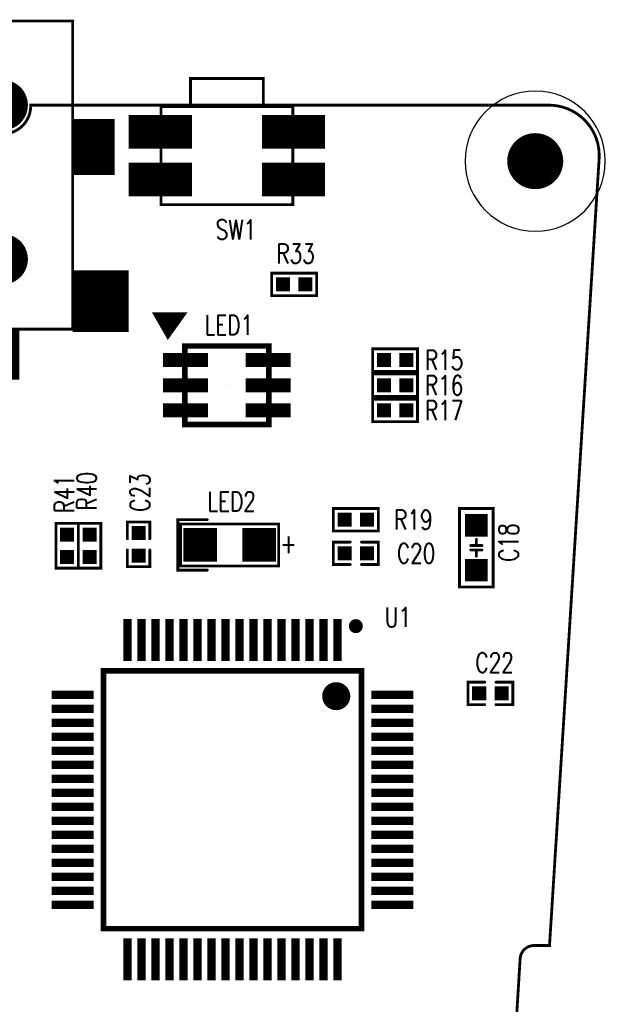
# Model space of a CAD drawing. Extents: x -5.3 to 40.5, y -0.1 to 73.1.
# Tile 4 of 4: x 19.6 to 40.5, y 37.9 to 73.1. Entities that reach past the tile are written whole.
import ezdxf
from ezdxf.enums import TextEntityAlignment as Align

# ---------------------------------------------------------------- set-up
doc = ezdxf.new("R2010")
doc.units = 0
doc.header["$MEASUREMENT"] = 0
doc.linetypes.add('KEEPOUT_10000000$0', pattern=[2, 1, 1])
doc.layers.get('0').update_dxf_attribs({"linetype": 'CONTINUOUS'})
for name, color, linetype in [('BOARD_OUTLINE_00', 254, 'CONTINUOUS'), ('DRIL_NPLTE_THRU_01', 96, 'CONTINUOUS'), ('DRIL_NPLTE_THRU_02', 2, 'CONTINUOUS'), ('DRIL_PLTE_THRU_01', 96, 'CONTINUOUS'), ('DRIL_PLTE_THRU_02', 2, 'CONTINUOUS'), ('DRIL_SYMBOL', 254, 'CONTINUOUS'), ('KEEPOUT_00', 4, 'CONTINUOUS'), ('PADS_BOT', 34, 'CONTINUOUS'), ('PADS_INNER', 3, 'CONTINUOUS'), ('PADS_TOP', 3, 'CONTINUOUS'), ('PADS_XR_121', 5, 'CONTINUOUS'), ('PADS_XR_123', 4, 'CONTINUOUS'), ('PART_NAME_01', 254, 'CONTINUOUS'), ('PART_TOP_2DLINE_00', 254, 'CONTINUOUS'), ('PART_TOP_2DLINE_01', 254, 'CONTINUOUS'), ('PART_TOP_TEXT_126', 254, 'CONTINUOUS'), ('TAG_00', 254, 'CONTINUOUS'), ('TAG_01', 254, 'CONTINUOUS')]:
    doc.layers.add(name, color=color, linetype=linetype)
doc.styles.add('W0$1', font='simplex', dxfattribs={"width": 0.75})

# ---------------------------------------------------------------- blocks, each defined once
blk = doc.blocks.new('BOARD_1')
at = {"layer": 'BOARD_OUTLINE_00', "const_width": 0.1}
blk.add_lwpolyline([(36.912, 29.53), (37.462, 38.53, -0.396433), (37.961, 39), (38.51, 39), (40.28, 67.087, 0.432739), (38.483, 69), (20, 69), (20, 68.94, -0.969914), (18, 68.94)], format="xyb", dxfattribs=at)
blk = doc.blocks.new('SMOOTH_0$1')
at = {"const_width": 0.05}
blk.add_lwpolyline([(-0.025, 0, 1), (0.025, 0, 1)], format="xyb", close=True, dxfattribs=at)
blk = doc.blocks.new('PART_BODY_TOP_10')
at = {"layer": 'PART_TOP_2DLINE_01', "const_width": 0.1}
for points in [[(-0.2, 0.4), (-0.8, 0.4), (-0.8, -0.4), (-0.2, -0.4)], [(0.2, 0.4), (0.8, 0.4), (0.8, -0.4), (0.2, -0.4)]]:
    blk.add_lwpolyline(points, dxfattribs=at)
at = {"layer": 'PART_TOP_2DLINE_01'}
for p in [(-0.8, 0.4), (-0.2, 0.4), (0.2, 0.4), (0.8, 0.4), (-0.8, -0.4), (-0.2, -0.4), (0.2, -0.4), (0.8, -0.4)]:
    blk.add_blockref('SMOOTH_0$1', p, dxfattribs=at)
blk = doc.blocks.new('DRIL_HOLE_0')
blk.add_lwpolyline([(0, 0, 1), (0, 0, 1)], format="xyb", close=True)
blk = doc.blocks.new('PAD_0')
blk.add_lwpolyline([(0, 0, 1), (0, 0, 1)], format="xyb", close=True)
blk = doc.blocks.new('PAD_1')
at = {"const_width": 0.5}
blk.add_lwpolyline([(-0.25, 0), (0.25, 0)], dxfattribs=at)
blk = doc.blocks.new('STK_TOP_5')
at = {"layer": 'DRIL_NPLTE_THRU_01'}
blk.add_blockref('DRIL_HOLE_0', (0, 0), dxfattribs=at)
at = {"layer": 'DRIL_NPLTE_THRU_02'}
blk.add_blockref('DRIL_HOLE_0', (0, 0), dxfattribs=at)
at = {"layer": 'PADS_BOT'}
blk.add_blockref('PAD_0', (0, 0), dxfattribs=at)
at = {"layer": 'PADS_INNER'}
blk.add_blockref('PAD_0', (0, 0), dxfattribs=at)
at = {"layer": 'PADS_TOP'}
blk.add_blockref('PAD_1', (0, 0), dxfattribs=at)
blk = doc.blocks.new('SYM_TOP_4')
for name, p in [('PART_BODY_TOP_10', (0, 0)), ('STK_TOP_5', (-0.4, 0)), ('STK_TOP_5', (0.4, 0))]:
    blk.add_blockref(name, p)
blk = doc.blocks.new('PART_TOP_4')
blk.add_blockref('SYM_TOP_4', (0, 0))
at = {"layer": 'PART_NAME_01', "style": 'W0$1', "width": 0.75}
blk.add_text('C20', height=0.7, rotation=180, dxfattribs=at).set_placement((-2.15, 0), align=Align.MIDDLE_CENTER)
blk = doc.blocks.new('PART_TOP_6')
blk.add_blockref('SYM_TOP_4', (0, 0))
at = {"layer": 'PART_NAME_01', "style": 'W0$1', "width": 0.75}
blk.add_text('C22', height=0.7, dxfattribs=at).set_placement((0.15, 1.1), align=Align.MIDDLE_CENTER)
blk = doc.blocks.new('PART_TOP_7')
blk.add_blockref('SYM_TOP_4', (0, 0))
at = {"layer": 'PART_NAME_01', "style": 'W0$1', "width": 0.75}
blk.add_text('C23', height=0.7, dxfattribs=at).set_placement((1.85, -0.05), align=Align.MIDDLE_CENTER)
blk = doc.blocks.new('PART_BODY_TOP_11')
at = {"layer": 'PART_TOP_2DLINE_00', "const_width": 0.1}
blk.add_lwpolyline([(-1.4, 0.6), (1.4, 0.6), (1.4, -0.6), (-1.4, -0.6)], close=True, dxfattribs=at)
for points in [[(-0.3, 0), (-0.08, 0)], [(-0.08, 0.2), (-0.08, -0.2)], [(0.08, 0.2), (0.08, -0.2)], [(0.08, 0), (0.3, 0)]]:
    blk.add_lwpolyline(points, dxfattribs=at)
at = {"layer": 'PART_TOP_2DLINE_00'}
for p in [(-1.4, 0.6), (1.4, 0.6), (-0.3, 0), (-0.08, 0.2), (-0.08, 0), (0.08, 0.2), (0.08, 0), (0.3, 0), (-0.08, -0.2), (0.08, -0.2), (-1.4, -0.6), (1.4, -0.6)]:
    blk.add_blockref('SMOOTH_0$1', p, dxfattribs=at)
blk = doc.blocks.new('PAD_2')
at = {"const_width": 0.8}
blk.add_lwpolyline([(-0.4, 0), (0.4, 0)], dxfattribs=at)
blk = doc.blocks.new('STK_TOP_6')
at = {"layer": 'DRIL_NPLTE_THRU_01'}
blk.add_blockref('DRIL_HOLE_0', (0, 0), dxfattribs=at)
at = {"layer": 'DRIL_NPLTE_THRU_02'}
blk.add_blockref('DRIL_HOLE_0', (0, 0), dxfattribs=at)
at = {"layer": 'PADS_BOT'}
blk.add_blockref('PAD_0', (0, 0), dxfattribs=at)
at = {"layer": 'PADS_INNER'}
blk.add_blockref('PAD_0', (0, 0), dxfattribs=at)
at = {"layer": 'PADS_TOP'}
blk.add_blockref('PAD_2', (0, 0), dxfattribs=at)
blk = doc.blocks.new('SYM_TOP_5')
for name, p in [('STK_TOP_6', (-0.8, 0)), ('PART_BODY_TOP_11', (0, 0)), ('STK_TOP_6', (0.8, 0))]:
    blk.add_blockref(name, p)
blk = doc.blocks.new('PART_TOP_17')
blk.add_blockref('SYM_TOP_5', (0, 0))
at = {"layer": 'PART_NAME_01', "style": 'W0$1', "width": 0.75}
blk.add_text('C18', height=0.7, dxfattribs=at).set_placement((-0.5, -1.5))
blk = doc.blocks.new('PART_BODY_TOP_14')
at = {"layer": 'PART_TOP_2DLINE_01', "const_width": 0.1}
blk.add_lwpolyline([(-0.8, 0.4), (0.8, 0.4), (0.8, -0.4), (-0.8, -0.4)], close=True, dxfattribs=at)
at = {"layer": 'PART_TOP_2DLINE_01'}
for p in [(-0.8, 0.4), (0.8, 0.4), (-0.8, -0.4), (0.8, -0.4)]:
    blk.add_blockref('SMOOTH_0$1', p, dxfattribs=at)
blk = doc.blocks.new('STK_TOP_9')
at = {"layer": 'DRIL_NPLTE_THRU_01'}
blk.add_blockref('DRIL_HOLE_0', (0, 0), dxfattribs=at)
at = {"layer": 'DRIL_NPLTE_THRU_02'}
blk.add_blockref('DRIL_HOLE_0', (0, 0), dxfattribs=at)
at = {"layer": 'PADS_BOT'}
blk.add_blockref('PAD_0', (0, 0), dxfattribs=at)
at = {"layer": 'PADS_INNER'}
blk.add_blockref('PAD_0', (0, 0), dxfattribs=at)
at = {"layer": 'PADS_TOP'}
blk.add_blockref('PAD_1', (0, 0), dxfattribs=at)
at = {"layer": 'PADS_XR_123'}
blk.add_blockref('PAD_1', (0, 0), dxfattribs=at)
blk = doc.blocks.new('SYM_TOP_8')
for name, p in [('PART_BODY_TOP_14', (0, 0)), ('STK_TOP_9', (-0.4, 0)), ('STK_TOP_9', (0.4, 0))]:
    blk.add_blockref(name, p)
blk = doc.blocks.new('PART_TOP_25')
blk.add_blockref('SYM_TOP_8', (0, 0))
at = {"layer": 'PART_NAME_01', "style": 'W0$1', "width": 0.75}
blk.add_text('R19', height=0.7, dxfattribs=at).set_placement((2.05, 0), align=Align.MIDDLE_CENTER)
blk = doc.blocks.new('SMOOTH_0$2')
at = {"const_width": 0.1}
blk.add_lwpolyline([(-0.05, 0, 1), (0.05, 0, 1)], format="xyb", close=True, dxfattribs=at)
blk = doc.blocks.new('PART_BODY_TOP_15')
at = {"layer": 'PART_TOP_2DLINE_00'}
for points, const_width in [([(-6.325, 4.4, 1), (-6.075, 4.4, 1)], 0.25), ([(-3.95, 3.7, 1), (-3.45, 3.7, 1)], 0.5)]:
    blk.add_lwpolyline(points, format="xyb", close=True, dxfattribs=dict(at, const_width=const_width))
at = {"layer": 'PART_TOP_2DLINE_00', "const_width": 0.2}
blk.add_lwpolyline([(-4.6, -4.6), (-4.6, 4.6), (4.6, 4.6), (4.6, -4.6)], close=True, dxfattribs=at)
at = {"layer": 'PART_TOP_2DLINE_00'}
for p in [(-4.6, 4.6), (4.6, 4.6), (-4.6, -4.6), (4.6, -4.6)]:
    blk.add_blockref('SMOOTH_0$2', p, dxfattribs=at)
blk = doc.blocks.new('PAD_4')
at = {"const_width": 0.3}
blk.add_lwpolyline([(-0.75, 0), (0.75, 0)], dxfattribs=at)
blk = doc.blocks.new('STK_TOP_10')
at = {"layer": 'DRIL_NPLTE_THRU_01'}
blk.add_blockref('DRIL_HOLE_0', (0, 0), dxfattribs=at)
at = {"layer": 'DRIL_NPLTE_THRU_02'}
blk.add_blockref('DRIL_HOLE_0', (0, 0), dxfattribs=at)
at = {"layer": 'PADS_BOT'}
blk.add_blockref('PAD_0', (0, 0), dxfattribs=at)
at = {"layer": 'PADS_INNER'}
blk.add_blockref('PAD_0', (0, 0), dxfattribs=at)
at = {"layer": 'PADS_TOP'}
blk.add_blockref('PAD_4', (0, 0), dxfattribs=at)
at = {"layer": 'PADS_XR_121'}
blk.add_blockref('PAD_4', (0, 0), dxfattribs=at)
at = {"layer": 'PADS_XR_123'}
blk.add_blockref('PAD_4', (0, 0), dxfattribs=at)
blk = doc.blocks.new('STK_TOP_11')
at = {"layer": 'DRIL_NPLTE_THRU_01'}
blk.add_blockref('DRIL_HOLE_0', (0, 0), dxfattribs=at)
at = {"layer": 'DRIL_NPLTE_THRU_02'}
blk.add_blockref('DRIL_HOLE_0', (0, 0), dxfattribs=at)
at = {"layer": 'PADS_BOT'}
blk.add_blockref('PAD_0', (0, 0), dxfattribs=at)
at = {"layer": 'PADS_INNER'}
blk.add_blockref('PAD_0', (0, 0), dxfattribs=at)
at = {"layer": 'PADS_TOP', "rotation": 90}
blk.add_blockref('PAD_4', (0, 0), dxfattribs=at)
at = {"layer": 'PADS_XR_121', "rotation": 90}
blk.add_blockref('PAD_4', (0, 0), dxfattribs=at)
at = {"layer": 'PADS_XR_123', "rotation": 90}
blk.add_blockref('PAD_4', (0, 0), dxfattribs=at)
blk = doc.blocks.new('SYM_TOP_9')
for name, p in [('STK_TOP_11', (-3.75, 5.7)), ('STK_TOP_11', (-3.25, 5.7)), ('STK_TOP_11', (-2.75, 5.7)), ('STK_TOP_11', (-2.25, 5.7)), ('STK_TOP_11', (-1.75, 5.7)), ('STK_TOP_11', (-1.25, 5.7)), ('STK_TOP_11', (-0.75, 5.7)), ('STK_TOP_11', (-0.25, 5.7)), ('STK_TOP_11', (0.25, 5.7)), ('STK_TOP_11', (0.75, 5.7)), ('STK_TOP_11', (1.25, 5.7)), ('STK_TOP_11', (1.75, 5.7)), ('STK_TOP_11', (2.25, 5.7)), ('STK_TOP_11', (2.75, 5.7)), ('STK_TOP_11', (3.25, 5.7)), ('STK_TOP_11', (3.75, 5.7)), ('PART_BODY_TOP_15', (0, 0)), ('STK_TOP_10', (-5.7, 3.75)), ('STK_TOP_10', (5.7, 3.75)), ('STK_TOP_10', (-5.7, 3.25)), ('STK_TOP_10', (5.7, 3.25)), ('STK_TOP_10', (-5.7, 2.75)), ('STK_TOP_10', (5.7, 2.75)), ('STK_TOP_10', (-5.7, 2.25)), ('STK_TOP_10', (5.7, 2.25)), ('STK_TOP_10', (-5.7, 1.75)), ('STK_TOP_10', (5.7, 1.75)), ('STK_TOP_10', (-5.7, 1.25)), ('STK_TOP_10', (5.7, 1.25)), ('STK_TOP_10', (-5.7, 0.75)), ('STK_TOP_10', (5.7, 0.75)), ('STK_TOP_10', (-5.7, 0.25)), ('STK_TOP_10', (5.7, 0.25)), ('STK_TOP_10', (-5.7, -0.25)), ('STK_TOP_10', (5.7, -0.25)), ('STK_TOP_10', (-5.7, -0.75)), ('STK_TOP_10', (5.7, -0.75)), ('STK_TOP_10', (-5.7, -1.25)), ('STK_TOP_10', (5.7, -1.25)), ('STK_TOP_10', (-5.7, -1.75)), ('STK_TOP_10', (5.7, -1.75)), ('STK_TOP_10', (-5.7, -2.25)), ('STK_TOP_10', (5.7, -2.25)), ('STK_TOP_10', (-5.7, -2.75)), ('STK_TOP_10', (5.7, -2.75)), ('STK_TOP_10', (-5.7, -3.25)), ('STK_TOP_10', (5.7, -3.25)), ('STK_TOP_10', (-5.7, -3.75)), ('STK_TOP_10', (5.7, -3.75)), ('STK_TOP_11', (-3.75, -5.7)), ('STK_TOP_11', (-3.25, -5.7)), ('STK_TOP_11', (-2.75, -5.7)), ('STK_TOP_11', (-2.25, -5.7)), ('STK_TOP_11', (-1.75, -5.7)), ('STK_TOP_11', (-1.25, -5.7)), ('STK_TOP_11', (-0.75, -5.7)), ('STK_TOP_11', (-0.25, -5.7)), ('STK_TOP_11', (0.25, -5.7)), ('STK_TOP_11', (0.75, -5.7)), ('STK_TOP_11', (1.25, -5.7)), ('STK_TOP_11', (1.75, -5.7)), ('STK_TOP_11', (2.25, -5.7)), ('STK_TOP_11', (2.75, -5.7)), ('STK_TOP_11', (3.25, -5.7)), ('STK_TOP_11', (3.75, -5.7))]:
    blk.add_blockref(name, p)
blk = doc.blocks.new('PART_TOP_38')
blk.add_blockref('SYM_TOP_9', (0, 0))
at = {"layer": 'PART_NAME_01', "style": 'W0$1', "width": 0.75}
blk.add_text('U1', height=0.7, rotation=90, dxfattribs=at).set_placement((-6.52, 5.9), align=Align.MIDDLE_CENTER)
blk = doc.blocks.new('PART_BODY_TOP_16')
at = {"layer": 'PART_TOP_2DLINE_01', "const_width": 0.1}
blk.add_lwpolyline([(-0.8, 0.9), (-1.85, 0.9), (-1.85, -0.9), (-0.8, -0.9)], dxfattribs=at)
blk.add_lwpolyline([(-1.75, 0.75), (1.75, 0.75), (1.75, -0.75), (-1.75, -0.75)], close=True, dxfattribs=at)
at = {"layer": 'PART_TOP_2DLINE_01'}
for p in [(-1.85, 0.9), (-1.75, 0.75), (-0.8, 0.9), (1.75, 0.75), (-1.75, -0.75), (1.75, -0.75), (-1.85, -0.9), (-0.8, -0.9)]:
    blk.add_blockref('SMOOTH_0$1', p, dxfattribs=at)
at = {"layer": 'PART_TOP_TEXT_126', "style": 'W0$1', "width": 0.75}
blk.add_text('+', height=0.7, dxfattribs=at).set_placement((1.8, -0.3))
blk = doc.blocks.new('PAD_5')
at = {"const_width": 1.2}
blk.add_lwpolyline([(-0.6, 0), (0.6, 0)], dxfattribs=at)
blk = doc.blocks.new('STK_TOP_12')
at = {"layer": 'DRIL_NPLTE_THRU_01'}
blk.add_blockref('DRIL_HOLE_0', (0, 0), dxfattribs=at)
at = {"layer": 'DRIL_NPLTE_THRU_02'}
blk.add_blockref('DRIL_HOLE_0', (0, 0), dxfattribs=at)
at = {"layer": 'PADS_BOT'}
blk.add_blockref('PAD_0', (0, 0), dxfattribs=at)
at = {"layer": 'PADS_INNER'}
blk.add_blockref('PAD_0', (0, 0), dxfattribs=at)
at = {"layer": 'PADS_TOP'}
blk.add_blockref('PAD_5', (0, 0), dxfattribs=at)
at = {"layer": 'PADS_XR_123'}
blk.add_blockref('PAD_5', (0, 0), dxfattribs=at)
blk = doc.blocks.new('SYM_TOP_10')
for name, p in [('PART_BODY_TOP_16', (0, 0)), ('STK_TOP_12', (-1.05, 0)), ('STK_TOP_12', (1.05, 0))]:
    blk.add_blockref(name, p)
blk = doc.blocks.new('PART_TOP_39')
blk.add_blockref('SYM_TOP_10', (0, 0))
at = {"layer": 'PART_NAME_01', "style": 'W0$1', "width": 0.75}
blk.add_text('LED2', height=0.7, dxfattribs=at).set_placement((-0.8, 1.2))
blk = doc.blocks.new('SMOOTH_0$4')
at = {"const_width": 0.2}
blk.add_lwpolyline([(-0.1, 0, 1), (0.1, 0, 1)], format="xyb", close=True, dxfattribs=at)
blk = doc.blocks.new('PART_BODY_TOP_21')
at = {"layer": 'PART_TOP_2DLINE_00'}
for points, const_width in [([(-2.5, 2.5), (-1.6, 2.5), (-2.1, 1.8)], 0.2), ([(-2.225, 2.35), (-1.9, 2.35), (-2.075, 2.125)], 0.4), ([(-1.5, 1.4), (1.5, 1.4), (1.5, -1.4), (-1.5, -1.4)], 0.2)]:
    blk.add_lwpolyline(points, close=True, dxfattribs=dict(at, const_width=const_width))
at = {"layer": 'TAG_00'}
blk.add_lwpolyline([(0, 0), (0, 0)], dxfattribs=at)
blk.add_lwpolyline([(0, 0), (0, 0)], dxfattribs=at)
at = {"layer": 'TAG_01'}
blk.add_lwpolyline([(0, 0), (0, 0)], dxfattribs=at)
blk.add_lwpolyline([(0, 0), (0, 0)], dxfattribs=at)
at = {"layer": 'PART_TOP_2DLINE_00'}
for name, p in [('SMOOTH_0$2', (-2.5, 2.5)), ('SMOOTH_0$4', (-2.225, 2.35)), ('SMOOTH_0$4', (-1.9, 2.35)), ('SMOOTH_0$2', (-1.6, 2.5)), ('SMOOTH_0$4', (-2.075, 2.125)), ('SMOOTH_0$2', (-2.1, 1.8)), ('SMOOTH_0$2', (-1.5, 1.4)), ('SMOOTH_0$2', (1.5, 1.4)), ('SMOOTH_0$2', (-1.5, -1.4)), ('SMOOTH_0$2', (1.5, -1.4))]:
    blk.add_blockref(name, p, dxfattribs=at)
blk = doc.blocks.new('PAD_10')
at = {"const_width": 0.5}
blk.add_lwpolyline([(-0.8, 0), (0.8, 0)], dxfattribs=at)
blk = doc.blocks.new('STK_TOP_17')
at = {"layer": 'DRIL_NPLTE_THRU_01'}
blk.add_blockref('DRIL_HOLE_0', (0, 0), dxfattribs=at)
at = {"layer": 'DRIL_NPLTE_THRU_02'}
blk.add_blockref('DRIL_HOLE_0', (0, 0), dxfattribs=at)
at = {"layer": 'PADS_BOT'}
blk.add_blockref('PAD_0', (0, 0), dxfattribs=at)
at = {"layer": 'PADS_INNER'}
blk.add_blockref('PAD_0', (0, 0), dxfattribs=at)
at = {"layer": 'PADS_TOP'}
blk.add_blockref('PAD_10', (0, 0), dxfattribs=at)
at = {"layer": 'PADS_XR_121'}
blk.add_blockref('PAD_10', (0, 0), dxfattribs=at)
at = {"layer": 'PADS_XR_123'}
blk.add_blockref('PAD_10', (0, 0), dxfattribs=at)
blk = doc.blocks.new('SYM_TOP_15')
for name, p in [('PART_BODY_TOP_21', (0, 0)), ('STK_TOP_17', (-1.475, 0.9)), ('STK_TOP_17', (1.475, 0.9)), ('STK_TOP_17', (-1.475, 0)), ('STK_TOP_17', (1.475, 0)), ('STK_TOP_17', (-1.475, -0.9)), ('STK_TOP_17', (1.475, -0.9))]:
    blk.add_blockref(name, p)
blk = doc.blocks.new('PART_TOP_43')
blk.add_blockref('SYM_TOP_15', (0, 0))
at = {"layer": 'PART_NAME_01', "style": 'W0$1', "width": 0.75}
blk.add_text('LED1', height=0.7, dxfattribs=at).set_placement((-0.8, 1.8))
blk = doc.blocks.new('PART_TOP_44')
blk.add_blockref('SYM_TOP_8', (0, 0))
at = {"layer": 'PART_NAME_01', "style": 'W0$1', "width": 0.75}
blk.add_text('R15', height=0.7, rotation=180, dxfattribs=at).set_placement((-1.75, 0), align=Align.MIDDLE_CENTER)
blk = doc.blocks.new('PART_TOP_45')
blk.add_blockref('SYM_TOP_8', (0, 0))
at = {"layer": 'PART_NAME_01', "style": 'W0$1', "width": 0.75}
blk.add_text('R16', height=0.7, rotation=180, dxfattribs=at).set_placement((-1.75, 0), align=Align.MIDDLE_CENTER)
blk = doc.blocks.new('PART_TOP_46')
blk.add_blockref('SYM_TOP_8', (0, 0))
at = {"layer": 'PART_NAME_01', "style": 'W0$1', "width": 0.75}
blk.add_text('R17', height=0.7, rotation=180, dxfattribs=at).set_placement((-1.75, 0), align=Align.MIDDLE_CENTER)
blk = doc.blocks.new('PART_TOP_53')
blk.add_blockref('SYM_TOP_8', (0, 0))
at = {"layer": 'PART_NAME_01', "style": 'W0$1', "width": 0.75}
blk.add_text('R40', height=0.7, dxfattribs=at).set_placement((1.95, 0.1), align=Align.MIDDLE_CENTER)
blk = doc.blocks.new('PART_TOP_54')
blk.add_blockref('SYM_TOP_8', (0, 0))
at = {"layer": 'PART_NAME_01', "style": 'W0$1', "width": 0.75}
blk.add_text('R41', height=0.7, dxfattribs=at).set_placement((1.85, 0.1), align=Align.MIDDLE_CENTER)
blk = doc.blocks.new('PART_BODY_TOP_25')
at = {"layer": 'PART_TOP_2DLINE_00', "const_width": 0.1}
for points in [[(-1.3, 2.75), (1.3, 2.75), (1.3, 1.75), (-1.3, 1.75)], [(-2.35, -1.75), (2.35, -1.75), (2.35, 1.75), (-2.35, 1.75)]]:
    blk.add_lwpolyline(points, close=True, dxfattribs=at)
at = {"layer": 'PART_TOP_2DLINE_00'}
for p in [(-1.3, 2.75), (1.3, 2.75), (-2.35, 1.75), (-1.3, 1.75), (1.3, 1.75), (2.35, 1.75), (-2.35, -1.75), (2.35, -1.75)]:
    blk.add_blockref('SMOOTH_0$1', p, dxfattribs=at)
blk = doc.blocks.new('PAD_17')
at = {"const_width": 1.2}
blk.add_lwpolyline([(-1.125, 0), (1.125, 0)], dxfattribs=at)
blk = doc.blocks.new('STK_TOP_22')
at = {"layer": 'DRIL_NPLTE_THRU_01'}
blk.add_blockref('DRIL_HOLE_0', (0, 0), dxfattribs=at)
at = {"layer": 'DRIL_NPLTE_THRU_02'}
blk.add_blockref('DRIL_HOLE_0', (0, 0), dxfattribs=at)
at = {"layer": 'PADS_BOT'}
blk.add_blockref('PAD_0', (0, 0), dxfattribs=at)
at = {"layer": 'PADS_INNER'}
blk.add_blockref('PAD_0', (0, 0), dxfattribs=at)
at = {"layer": 'PADS_TOP'}
blk.add_blockref('PAD_17', (0, 0), dxfattribs=at)
blk = doc.blocks.new('SYM_TOP_19')
for name, p in [('PART_BODY_TOP_25', (0, 0)), ('STK_TOP_22', (-2.375, 0.85)), ('STK_TOP_22', (2.375, 0.85)), ('STK_TOP_22', (-2.375, -0.85)), ('STK_TOP_22', (2.375, -0.85))]:
    blk.add_blockref(name, p)
blk = doc.blocks.new('PART_TOP_65')
blk.add_blockref('SYM_TOP_19', (0, 0))
at = {"layer": 'PART_NAME_01', "style": 'W0$1', "width": 0.75}
blk.add_text('SW1', height=0.7, dxfattribs=at).set_placement((-0.4, -3))
blk = doc.blocks.new('PART_BODY_TOP_30')
at = {"layer": 'KEEPOUT_00', "linetype": 'KEEPOUT_10000000$0'}
blk.add_lwpolyline([(-2.5, 0, 1), (2.5, 0, 1)], format="xyb", close=True, dxfattribs=at)
blk = doc.blocks.new('DRIL_SYMBOL_2')
at = {"layer": 'DRIL_SYMBOL', "const_width": 0.0508}
for points in [[(-0.254, 0), (0.254, 0)], [(0, -0.254), (0, 0.254)]]:
    blk.add_lwpolyline(points, dxfattribs=at)
blk = doc.blocks.new('DRIL_HOLE_2')
at = {"const_width": 1}
blk.add_lwpolyline([(-0.5, 0, 1), (0.5, 0, 1)], format="xyb", close=True, dxfattribs=at)
blk.add_blockref('DRIL_SYMBOL_2', (0, 0))
blk = doc.blocks.new('PAD_21')
at = {"const_width": 1}
blk.add_lwpolyline([(0, -0.5, 1), (0, 0.5, 1)], format="xyb", close=True, dxfattribs=at)
blk = doc.blocks.new('STK_TOP_27')
at = {"layer": 'DRIL_NPLTE_THRU_01'}
blk.add_blockref('DRIL_HOLE_2', (0, 0), dxfattribs=at)
at = {"layer": 'DRIL_NPLTE_THRU_02'}
blk.add_blockref('DRIL_HOLE_2', (0, 0), dxfattribs=at)
at = {"layer": 'PADS_BOT'}
blk.add_blockref('PAD_21', (0, 0), dxfattribs=at)
at = {"layer": 'PADS_INNER'}
blk.add_blockref('PAD_21', (0, 0), dxfattribs=at)
at = {"layer": 'PADS_TOP'}
blk.add_blockref('PAD_21', (0, 0), dxfattribs=at)
blk = doc.blocks.new('SYM_TOP_24')
for name in ['PART_BODY_TOP_30', 'STK_TOP_27']:
    blk.add_blockref(name, (0, 0))
blk = doc.blocks.new('PART_TOP_75')
blk.add_blockref('SYM_TOP_24', (0, 0))
blk = doc.blocks.new('PART_BODY_TOP_31')
at = {"layer": 'PART_TOP_2DLINE_00', "const_width": 0.1}
blk.add_lwpolyline([(0, 0), (11, 0), (11, 5), (0, 5)], close=True, dxfattribs=at)
at = {"layer": 'PART_TOP_2DLINE_00'}
for p in [(0, 5), (11, 5), (0, 0), (11, 0)]:
    blk.add_blockref('SMOOTH_0$1', p, dxfattribs=at)
blk = doc.blocks.new('PAD_22')
at = {"const_width": 1.5}
blk.add_lwpolyline([(-1, 0), (1, 0)], dxfattribs=at)
blk = doc.blocks.new('STK_TOP_29')
at = {"layer": 'DRIL_PLTE_THRU_01'}
blk.add_blockref('DRIL_HOLE_0', (0, 0), dxfattribs=at)
at = {"layer": 'DRIL_PLTE_THRU_02'}
blk.add_blockref('DRIL_HOLE_0', (0, 0), dxfattribs=at)
at = {"layer": 'PADS_BOT'}
blk.add_blockref('PAD_0', (0, 0), dxfattribs=at)
at = {"layer": 'PADS_INNER'}
blk.add_blockref('PAD_0', (0, 0), dxfattribs=at)
at = {"layer": 'PADS_TOP'}
blk.add_blockref('PAD_22', (0, 0), dxfattribs=at)
blk = doc.blocks.new('PAD_23')
at = {"const_width": 2}
blk.add_lwpolyline([(-1.1, 0), (1.1, 0)], dxfattribs=at)
blk = doc.blocks.new('STK_TOP_30')
at = {"layer": 'DRIL_PLTE_THRU_01'}
blk.add_blockref('DRIL_HOLE_0', (0, 0), dxfattribs=at)
at = {"layer": 'DRIL_PLTE_THRU_02'}
blk.add_blockref('DRIL_HOLE_0', (0, 0), dxfattribs=at)
at = {"layer": 'PADS_BOT'}
blk.add_blockref('PAD_0', (0, 0), dxfattribs=at)
at = {"layer": 'PADS_INNER'}
blk.add_blockref('PAD_0', (0, 0), dxfattribs=at)
at = {"layer": 'PADS_TOP'}
blk.add_blockref('PAD_23', (0, 0), dxfattribs=at)
blk = doc.blocks.new('PAD_24')
at = {"const_width": 1.2}
blk.add_lwpolyline([(-0.9, 0), (0.9, 0)], dxfattribs=at)
blk = doc.blocks.new('STK_TOP_31')
at = {"layer": 'DRIL_PLTE_THRU_01'}
blk.add_blockref('DRIL_HOLE_0', (0, 0), dxfattribs=at)
at = {"layer": 'DRIL_PLTE_THRU_02'}
blk.add_blockref('DRIL_HOLE_0', (0, 0), dxfattribs=at)
at = {"layer": 'PADS_BOT'}
blk.add_blockref('PAD_0', (0, 0), dxfattribs=at)
at = {"layer": 'PADS_INNER'}
blk.add_blockref('PAD_0', (0, 0), dxfattribs=at)
at = {"layer": 'PADS_TOP'}
blk.add_blockref('PAD_24', (0, 0), dxfattribs=at)
blk = doc.blocks.new('DRIL_SYMBOL_1$8')
at = {"layer": 'DRIL_SYMBOL', "const_width": 0.0508}
for points in [[(-0.254, 0), (0.254, 0)], [(0, -0.254), (0, 0.254)]]:
    blk.add_lwpolyline(points, dxfattribs=at)
blk = doc.blocks.new('DRIL_HOLE_1$8')
at = {"const_width": 0.9}
blk.add_lwpolyline([(-0.45, 0, 1), (0.45, 0, 1)], format="xyb", close=True, dxfattribs=at)
blk.add_blockref('DRIL_SYMBOL_1$8', (0, 0))
blk = doc.blocks.new('PAD_25')
at = {"const_width": 0.9}
blk.add_lwpolyline([(0, -0.45, 1), (0, 0.45, 1)], format="xyb", close=True, dxfattribs=at)
blk = doc.blocks.new('STK_TOP_28')
at = {"layer": 'DRIL_NPLTE_THRU_01'}
blk.add_blockref('DRIL_HOLE_1$8', (0, 0), dxfattribs=at)
at = {"layer": 'DRIL_NPLTE_THRU_02'}
blk.add_blockref('DRIL_HOLE_1$8', (0, 0), dxfattribs=at)
at = {"layer": 'PADS_BOT'}
blk.add_blockref('PAD_25', (0, 0), dxfattribs=at)
at = {"layer": 'PADS_INNER'}
blk.add_blockref('PAD_25', (0, 0), dxfattribs=at)
at = {"layer": 'PADS_TOP'}
blk.add_blockref('PAD_25', (0, 0), dxfattribs=at)
blk = doc.blocks.new('SYM_TOP_25')
for name, p in [('STK_TOP_30', (10, 6)), ('STK_TOP_29', (4.5, 5.75)), ('PART_BODY_TOP_31', (0, 0)), ('STK_TOP_28', (3, 2.5)), ('STK_TOP_28', (8.5, 2.5)), ('STK_TOP_31', (11.9, 2.5)), ('STK_TOP_29', (4.5, -0.75)), ('STK_TOP_30', (9, -1))]:
    blk.add_blockref(name, p)
blk = doc.blocks.new('PART_TOP_76')
blk.add_blockref('SYM_TOP_25', (0, 0))
at = {"layer": 'PART_NAME_01', "style": 'W0$1', "width": 0.75}
blk.add_text('J1', height=0.7, rotation=90, dxfattribs=at).set_placement((9.6, -3.4))
blk = doc.blocks.new('PART_TOP_79')
blk.add_blockref('SYM_TOP_8', (0, 0))
at = {"layer": 'PART_NAME_01', "style": 'W0$1', "width": 0.75}
blk.add_text('R33', height=0.7, dxfattribs=at).set_placement((0.05, 1.1), align=Align.MIDDLE_CENTER)

msp = doc.modelspace()

# ---------------------------------------------------------------- block references
for name, p, rotation in [('PART_TOP_76', (16.5, 73), 270), ('PART_TOP_44', (33, 60.9), 180), ('PART_TOP_45', (33, 60), 180), ('PART_TOP_46', (33, 59.1), 180), ('PART_TOP_54', (21.3, 54.27), 90), ('PART_TOP_53', (22.1, 54.27), 90), ('PART_TOP_7', (23.85, 54.32), 90), ('PART_TOP_17', (35.9, 54.2), 90), ('PART_TOP_4', (31.6, 54), 180), ('PART_TOP_38', (27.2, 45.2), 270)]:
    msp.add_blockref(name, p, dxfattribs=dict(rotation=rotation))
for name, p in [('PART_TOP_65', (27, 68.2)), ('PART_TOP_75', (38, 68)), ('BOARD_1', (0, 1)), ('PART_TOP_79', (29.4, 63.6)), ('PART_TOP_43', (27, 60)), ('PART_TOP_39', (27.1, 54.3)), ('PART_TOP_25', (31.6, 55.2)), ('PART_TOP_6', (36.4, 49))]:
    msp.add_blockref(name, p)

doc.saveas('drawing.dxf')
